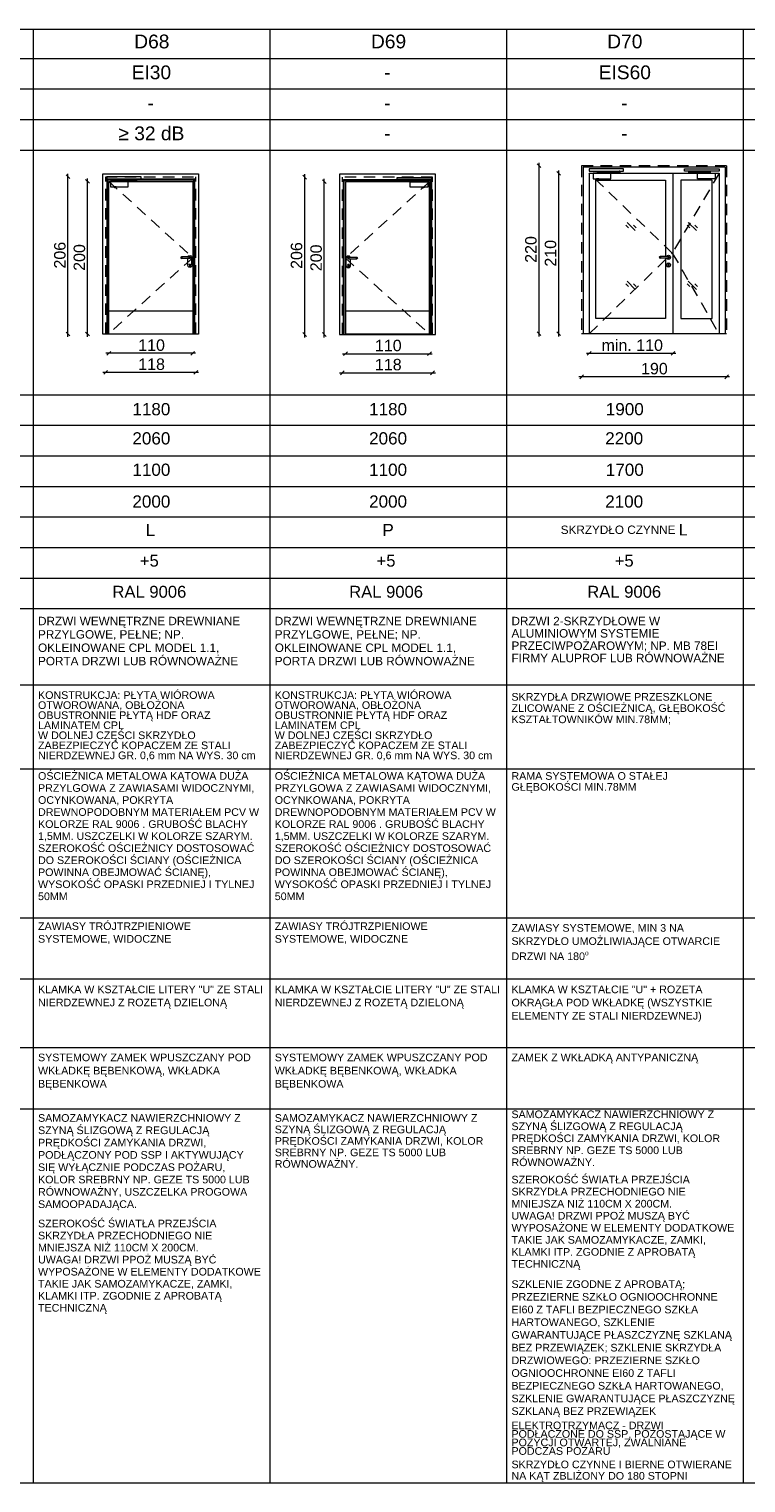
# Paper-space layout 'A-57 ZESTAWIENIE STOLARKI PROJEKTOWANEJ' of a CAD drawing. Header units: millimetres. Extents: x 0 to 900, y 0 to 1010.
# Tile 46 of 63: x 455 to 549, y 410 to 601. Entities that reach past the tile are written whole.
import ezdxf
from ezdxf.xclip import XClip

# ---------------------------------------------------------------- set-up
doc = ezdxf.new("R2010")
doc.units = ezdxf.units.MM
doc.header["$MEASUREMENT"] = 0
doc.header["$XCLIPFRAME"] = 0
doc.linetypes.add('LINIE_3', pattern=[25, 15, -10])
doc.linetypes.add('Przer. długie kreski', pattern=[2.5, 1.5, -1])
doc.layers.add('0_Nr_pióra__1', color=7, linetype='Continuous', lineweight=20)
for name, color, linetype, lineweight, true_color in [('0_Nr_pióra__30', 7, 'Continuous', 5, 0x878787), ('0_Nr_pióra__7', 7, 'Continuous', 18, 0x171717), ('0_Nr_pióra__8', 7, 'Continuous', 13, 0x4c4c4c), ('0_Nr_pióra__94', 7, 'Continuous', 5, 0x3b3b3b)]:
    doc.layers.add(name, color=color, linetype=linetype, lineweight=lineweight, true_color=true_color)
doc.layers.add('A_podrys', color=7, linetype='Continuous')
doc.styles.add('STYL_AUTOMATYCZNY_1', font='arial.ttf')

# ---------------------------------------------------------------- blocks, each defined once
blk = doc.blocks.new('Rysunek_1_1', base_point=(-2089.9, -1946.74))
at = {"layer": '0_Nr_pióra__1', "color": 7, "linetype": 'Continuous', "lineweight": 20}
for p, q in [((522.12, 582.72), (521.62, 583.22)), ((521.87, 582.97), (521.87, 583.34)), ((521.87, 560.97), (521.87, 582.97)), ((460.43, 581.27), (459.93, 581.77)), ((460.18, 581.52), (460.18, 581.89)), ((460.18, 560.92), (460.18, 581.52)), ((462.99, 580.67), (462.49, 581.17)), ((462.74, 580.92), (462.74, 581.29)), ((462.74, 560.92), (462.74, 580.92)), ((491.43, 581.22), (490.93, 581.72)), ((491.18, 581.47), (491.18, 581.84)), ((491.18, 560.87), (491.18, 581.47)), ((493.99, 580.62), (493.49, 581.12)), ((493.74, 580.87), (493.74, 581.24)), ((493.74, 560.87), (493.74, 580.87)), ((524.69, 581.72), (524.19, 582.22)), ((524.44, 581.97), (524.44, 582.34)), ((524.44, 560.97), (524.44, 581.97)), ((459.93, 561.17), (460.43, 560.67)), ((460.18, 560.54), (460.18, 560.92)), ((462.49, 561.17), (462.99, 560.67)), ((462.74, 560.54), (462.74, 560.92)), ((490.93, 561.12), (491.43, 560.62)), ((491.18, 560.49), (491.18, 560.87)), ((493.49, 561.12), (493.99, 560.62)), ((493.74, 560.49), (493.74, 560.87)), ((521.62, 561.22), (522.12, 560.72)), ((521.87, 560.59), (521.87, 560.97)), ((524.19, 561.22), (524.69, 560.72)), ((524.44, 560.59), (524.44, 560.97)), ((465.52, 558.4), (465.14, 558.4)), ((465.77, 558.65), (465.27, 558.15)), ((476.52, 558.4), (465.52, 558.4)), ((476.27, 558.15), (476.77, 558.65)), ((476.89, 558.4), (476.52, 558.4)), ((496.14, 558.35), (496.52, 558.35)), ((496.77, 558.6), (496.27, 558.1)), ((496.52, 558.35), (507.52, 558.35)), ((507.27, 558.1), (507.77, 558.6)), ((507.52, 558.35), (507.89, 558.35)), ((528.44, 558.39), (528.07, 558.39)), ((528.69, 558.64), (528.19, 558.14)), ((539.42, 558.39), (528.44, 558.39)), ((539.17, 558.14), (539.67, 558.64)), ((539.8, 558.39), (539.42, 558.39)), ((465.37, 556.15), (464.87, 555.65)), ((476.67, 555.65), (477.17, 556.15)), ((496.37, 556.1), (495.87, 555.6)), ((507.67, 555.6), (508.17, 556.1)), ((465.12, 555.9), (464.74, 555.9)), ((476.92, 555.9), (465.12, 555.9)), ((477.29, 555.9), (476.92, 555.9)), ((495.74, 555.85), (496.12, 555.85)), ((496.12, 555.85), (507.92, 555.85)), ((507.92, 555.85), (508.29, 555.85)), ((527.44, 555.32), (527.07, 555.32)), ((527.69, 555.57), (527.19, 555.07)), ((546.44, 555.32), (527.44, 555.32)), ((546.19, 555.07), (546.69, 555.57)), ((546.82, 555.32), (546.44, 555.32))]:
    blk.add_line(p, q, dxfattribs=at)
at = {"layer": '0_Nr_pióra__30', "color": 252, "linetype": 'Przer. długie kreski', "lineweight": 5, "true_color": 0x878787}
for p, q in [((546.44, 582.97), (527.44, 582.97)), ((527.44, 582.97), (527.44, 560.97)), ((546.44, 582.97), (546.44, 560.97)), ((465.12, 560.92), (465.12, 581.52)), ((465.12, 581.52), (476.92, 581.52)), ((465.52, 580.92), (476.52, 570.92)), ((476.92, 560.92), (476.92, 581.52)), ((496.12, 560.87), (496.12, 581.47)), ((507.92, 581.47), (496.12, 581.47)), ((507.52, 580.87), (496.52, 570.87)), ((507.92, 560.87), (507.92, 581.47)), ((539.32, 571.53), (528.44, 581.97)), ((545.44, 581.97), (539.32, 571.53)), ((528.44, 560.97), (539.32, 571.53)), ((539.32, 571.53), (545.44, 560.97)), ((476.52, 570.92), (465.52, 560.97)), ((496.52, 570.87), (507.52, 560.92))]:
    blk.add_line(p, q, dxfattribs=at)
at = {"layer": '0_Nr_pióra__30', "color": 252, "linetype": 'Continuous', "lineweight": 5, "true_color": 0x878787}
for p, q in [((546.24, 582.77), (527.64, 582.77)), ((527.64, 582.77), (527.64, 560.97)), ((546.24, 582.77), (546.24, 560.97)), ((464.75, 560.92), (464.75, 581.89)), ((464.75, 581.89), (477.29, 581.89)), ((465.25, 581.19), (465.25, 560.92)), ((476.79, 581.19), (465.25, 581.19)), ((465.37, 581.07), (465.37, 560.92)), ((476.67, 581.07), (465.37, 581.07)), ((465.52, 560.92), (465.52, 580.92)), ((465.52, 580.92), (476.52, 580.92)), ((476.52, 580.92), (476.52, 560.92)), ((476.67, 560.92), (476.67, 581.07)), ((476.79, 560.92), (476.79, 581.19)), ((477.29, 581.89), (477.29, 560.92)), ((495.75, 581.84), (495.75, 560.87)), ((508.29, 581.84), (495.75, 581.84)), ((496.25, 560.87), (496.25, 581.14)), ((496.25, 581.14), (507.79, 581.14)), ((496.37, 560.87), (496.37, 581.02)), ((496.37, 581.02), (507.67, 581.02)), ((496.52, 580.87), (496.52, 560.87)), ((507.52, 580.87), (496.52, 580.87)), ((507.52, 560.87), (507.52, 580.87)), ((507.67, 581.02), (507.67, 560.87)), ((507.79, 581.14), (507.79, 560.87)), ((508.29, 560.87), (508.29, 581.84)), ((528.44, 581.97), (545.44, 581.97)), ((528.44, 581.97), (528.44, 560.97)), ((529.32, 562.97), (529.32, 581.09)), ((529.32, 581.09), (538.42, 581.09)), ((538.42, 581.09), (538.42, 571.07)), ((539.42, 560.97), (539.42, 581.97)), ((540.42, 581.09), (540.42, 562.97)), ((544.56, 581.09), (540.42, 581.09)), ((544.56, 562.97), (544.56, 581.09)), ((545.44, 581.97), (545.44, 560.97)), ((533.6, 574.83), (533.24, 575.18)), ((534.45, 574.47), (533.39, 575.53)), ((534.6, 574.83), (534.24, 575.18)), ((541.63, 574.83), (541.27, 575.18)), ((542.48, 574.47), (541.42, 575.53)), ((542.63, 574.83), (542.27, 575.18)), ((476, 571.15), (476.14, 571.19)), ((476.14, 571.19), (476.27, 571.15)), ((538.59, 571.1), (538.69, 571.2)), ((538.69, 571.2), (538.82, 571.24)), ((538.82, 571.24), (538.96, 571.2)), ((538.96, 571.2), (539.06, 571.1)), ((474.96, 570.99), (474.94, 570.92)), ((474.94, 570.92), (474.96, 570.85)), ((474.98, 570.99), (474.95, 570.92)), ((474.95, 570.92), (474.98, 570.85)), ((475.04, 571.02), (474.96, 570.99)), ((474.96, 570.85), (475.04, 570.82)), ((475.03, 570.99), (475.01, 570.92)), ((475.01, 570.92), (475.03, 570.85)), ((476.14, 571.02), (475.04, 571.02)), ((476.14, 570.82), (475.04, 570.82)), ((475.1, 570.99), (475.09, 570.92)), ((475.09, 570.92), (475.1, 570.85)), ((475.87, 569.92), (475.87, 570.82)), ((475.9, 569.78), (475.87, 569.92)), ((475.89, 571.02), (475.9, 571.05)), ((475.9, 571.05), (476, 571.15)), ((476, 569.68), (475.9, 569.78)), ((476.14, 569.65), (476, 569.68)), ((476.08, 570.07), (476.06, 570.01)), ((476.09, 569.96), (476.06, 570.01)), ((476.07, 570.99), (476.08, 570.92)), ((476.08, 570.92), (476.07, 570.85)), ((476.08, 570.07), (476.14, 570.09)), ((476.09, 569.96), (476.09, 569.79)), ((476.09, 569.79), (476.1, 569.76)), ((476.1, 569.76), (476.14, 569.74)), ((476.14, 571.02), (476.21, 570.99)), ((476.14, 570.99), (476.16, 570.92)), ((476.16, 570.92), (476.14, 570.85)), ((476.21, 570.85), (476.14, 570.82)), ((476.14, 570.09), (476.19, 570.07)), ((476.14, 569.74), (476.17, 569.76)), ((476.27, 569.68), (476.14, 569.65)), ((476.17, 569.76), (476.19, 569.79)), ((476.19, 570.99), (476.22, 570.92)), ((476.22, 570.92), (476.19, 570.85)), ((476.21, 570.01), (476.19, 570.07)), ((476.21, 570.01), (476.19, 569.96)), ((476.19, 569.96), (476.19, 569.79)), ((476.21, 570.99), (476.24, 570.92)), ((476.24, 570.92), (476.21, 570.85)), ((476.27, 571.15), (476.37, 571.05)), ((476.37, 569.78), (476.27, 569.68)), ((476.37, 571.05), (476.41, 570.92)), ((476.41, 569.92), (476.37, 569.78)), ((476.41, 569.92), (476.41, 570.92)), ((496.66, 571), (496.63, 570.87)), ((496.63, 569.87), (496.63, 570.87)), ((496.63, 569.87), (496.66, 569.73)), ((496.76, 571.1), (496.66, 571)), ((496.66, 569.73), (496.76, 569.63)), ((496.9, 571.14), (496.76, 571.1)), ((496.76, 569.63), (496.9, 569.6)), ((496.82, 570.94), (496.8, 570.87)), ((496.8, 570.87), (496.82, 570.8)), ((496.84, 570.94), (496.81, 570.87)), ((496.81, 570.87), (496.84, 570.8)), ((496.9, 570.97), (496.82, 570.94)), ((496.82, 570.8), (496.9, 570.77)), ((496.82, 569.96), (496.84, 570.02)), ((496.82, 569.96), (496.85, 569.91)), ((496.9, 570.04), (496.84, 570.02)), ((496.85, 569.91), (496.85, 569.74)), ((496.86, 569.71), (496.85, 569.74)), ((496.9, 569.69), (496.86, 569.71)), ((496.89, 570.94), (496.87, 570.87)), ((496.87, 570.87), (496.89, 570.8)), ((497.03, 571.1), (496.9, 571.14)), ((496.9, 570.97), (498, 570.97)), ((496.9, 570.77), (498, 570.77)), ((496.95, 570.02), (496.9, 570.04)), ((496.93, 569.71), (496.9, 569.69)), ((496.9, 569.6), (497.03, 569.63)), ((496.95, 569.74), (496.93, 569.71)), ((496.96, 570.94), (496.95, 570.87)), ((496.95, 570.87), (496.96, 570.8)), ((496.95, 570.02), (496.97, 569.96)), ((496.95, 569.91), (496.97, 569.96)), ((496.95, 569.91), (496.95, 569.74)), ((497.13, 571), (497.03, 571.1)), ((497.03, 569.63), (497.13, 569.73)), ((497.14, 570.97), (497.13, 571)), ((497.13, 569.73), (497.17, 569.87)), ((497.17, 569.87), (497.17, 570.77)), ((497.93, 570.94), (497.94, 570.87)), ((497.94, 570.87), (497.93, 570.8)), ((498, 570.97), (498.07, 570.94)), ((498, 570.94), (498.02, 570.87)), ((498.02, 570.87), (498, 570.8)), ((498.07, 570.8), (498, 570.77)), ((498.05, 570.94), (498.08, 570.87)), ((498.08, 570.87), (498.05, 570.8)), ((498.07, 570.94), (498.1, 570.87)), ((498.1, 570.87), (498.07, 570.8)), ((537.65, 571.04), (537.62, 570.97)), ((537.62, 570.97), (537.65, 570.9)), ((537.67, 571.04), (537.64, 570.97)), ((537.64, 570.97), (537.67, 570.9)), ((537.72, 571.07), (537.65, 571.04)), ((537.65, 570.9), (537.72, 570.87)), ((537.72, 571.04), (537.69, 570.97)), ((537.69, 570.97), (537.72, 570.9)), ((538.82, 571.07), (537.72, 571.07)), ((538.82, 570.87), (537.72, 570.87)), ((537.79, 571.04), (537.78, 570.97)), ((537.78, 570.97), (537.79, 570.9)), ((538.42, 570.87), (538.42, 562.97)), ((538.55, 569.97), (538.59, 570.1)), ((538.59, 569.83), (538.55, 569.97)), ((538.58, 571.07), (538.59, 571.1)), ((538.59, 570.83), (538.58, 570.87)), ((538.69, 570.73), (538.59, 570.83)), ((538.59, 570.1), (538.69, 570.2)), ((538.69, 569.73), (538.59, 569.83)), ((538.82, 570.7), (538.69, 570.73)), ((538.69, 570.2), (538.82, 570.24)), ((538.82, 569.7), (538.69, 569.73)), ((538.77, 570.12), (538.75, 570.06)), ((538.76, 571.04), (538.77, 570.97)), ((538.77, 570.97), (538.76, 570.9)), ((538.82, 570.14), (538.77, 570.12)), ((538.77, 569.84), (538.77, 570.01)), ((538.79, 569.81), (538.77, 569.84)), ((538.82, 569.79), (538.79, 569.81)), ((538.82, 571.07), (538.89, 571.04)), ((538.89, 570.9), (538.82, 570.87)), ((538.96, 570.73), (538.82, 570.7)), ((538.82, 570.24), (538.96, 570.2)), ((538.88, 570.12), (538.82, 570.14)), ((538.86, 569.81), (538.82, 569.79)), ((538.96, 569.73), (538.82, 569.7)), ((538.83, 571.04), (538.85, 570.97)), ((538.85, 570.97), (538.83, 570.9)), ((538.87, 569.84), (538.86, 569.81)), ((538.87, 570.01), (538.9, 570.06)), ((538.87, 570.01), (538.87, 569.84)), ((538.88, 571.04), (538.91, 570.97)), ((538.91, 570.97), (538.88, 570.9)), ((538.9, 570.06), (538.88, 570.12)), ((538.89, 571.04), (538.92, 570.97)), ((538.92, 570.97), (538.89, 570.9)), ((539.06, 570.83), (538.96, 570.73)), ((538.96, 570.2), (539.06, 570.1)), ((539.06, 569.83), (538.96, 569.73)), ((539.06, 571.1), (539.09, 570.97)), ((539.09, 570.97), (539.06, 570.83)), ((539.06, 570.1), (539.09, 569.97)), ((539.09, 569.97), (539.06, 569.83)), ((533.6, 567.13), (533.24, 567.48)), ((534.45, 566.77), (533.39, 567.84)), ((534.6, 567.13), (534.24, 567.48)), ((541.63, 567.13), (541.27, 567.48)), ((542.48, 566.77), (541.42, 567.84)), ((542.63, 567.13), (542.27, 567.48)), ((465.52, 563.97), (476.52, 563.97)), ((507.52, 563.92), (496.52, 563.92)), ((538.42, 562.97), (529.32, 562.97)), ((540.42, 562.97), (544.56, 562.97)), ((477.29, 560.92), (464.75, 560.92)), ((465.52, 560.97), (476.52, 560.97)), ((495.75, 560.87), (508.29, 560.87)), ((507.52, 560.92), (496.52, 560.92)), ((546.44, 560.97), (527.44, 560.97))]:
    blk.add_line(p, q, dxfattribs=at)
at = {"layer": '0_Nr_pióra__8', "color": 251, "linetype": 'LINIE_3', "lineweight": 13, "true_color": 0x4c4c4c, "flags": 128}
for points in [[(469.75, 581.19), (469.75, 581.49), (465.25, 581.49), (465.25, 581.19)], [(468.05, 580.92), (465.74, 580.92), (465.74, 580.19), (468.05, 580.19)], [(466.34, 580.94), (466.34, 581.12), (469.15, 581.12), (469.15, 581.17), (469.26, 581.17), (469.26, 581.03), (466.43, 581.03), (466.43, 580.94)], [(466.43, 580.94), (466.35, 580.94), (466.35, 580.92), (466.43, 580.92)], [(469.16, 581.17), (469.25, 581.17), (469.25, 581.19), (469.16, 581.19)], [(503.29, 581.14), (503.29, 581.44), (507.79, 581.44), (507.79, 581.14)], [(506.69, 580.89), (506.69, 581.07), (503.88, 581.07), (503.88, 581.12), (503.77, 581.12), (503.77, 580.98), (506.6, 580.98), (506.6, 580.89)], [(503.87, 581.12), (503.78, 581.12), (503.78, 581.14), (503.87, 581.14)], [(504.98, 580.87), (507.29, 580.87), (507.29, 580.14), (504.98, 580.14)], [(506.6, 580.89), (506.68, 580.89), (506.68, 580.87), (506.6, 580.87)], [(532.94, 582.24), (532.94, 582.54), (528.44, 582.54), (528.44, 582.24)], [(531.25, 581.97), (528.94, 581.97), (528.94, 581.24), (531.25, 581.24)], [(529.54, 581.99), (529.54, 582.17), (532.35, 582.17), (532.35, 582.22), (532.45, 582.22), (532.45, 582.08), (529.63, 582.08), (529.63, 581.99)], [(529.62, 581.99), (529.55, 581.99), (529.55, 581.97), (529.62, 581.97)], [(532.36, 582.22), (532.45, 582.22), (532.45, 582.24), (532.36, 582.24)], [(540.94, 582.24), (540.94, 582.54), (545.44, 582.54), (545.44, 582.24)], [(544.34, 581.99), (544.34, 582.17), (541.54, 582.17), (541.54, 582.22), (541.43, 582.22), (541.43, 582.08), (544.25, 582.08), (544.25, 581.99)], [(541.52, 582.22), (541.44, 582.22), (541.44, 582.24), (541.52, 582.24)], [(542.64, 581.97), (544.94, 581.97), (544.94, 581.24), (542.64, 581.24)], [(544.26, 581.99), (544.34, 581.99), (544.34, 581.97), (544.26, 581.97)]]:
    blk.add_lwpolyline(points, close=True, dxfattribs=at)
for points in [[(529.69, 581.24), (529.41, 581.24), (529.41, 581.22, 0.458316), (529.69, 581.22)], [(544.19, 581.24), (544.47, 581.24), (544.47, 581.22, -0.458316), (544.19, 581.22)], [(466.49, 580.19), (466.22, 580.19), (466.22, 580.17, 0.458316), (466.49, 580.17)], [(506.54, 580.14), (506.81, 580.14), (506.81, 580.12, -0.458316), (506.54, 580.12)]]:
    blk.add_lwpolyline(points, format="xyb", close=True, dxfattribs=at)
at = {"layer": '0_Nr_pióra__94', "color": 250, "linetype": 'Continuous', "lineweight": 5, "true_color": 0x3b3b3b}
for p, q in [((50.6, 600.86), (887.6, 600.86)), ((455.6, 600.86), (455.6, 410.47)), ((486.6, 600.86), (486.6, 410.47)), ((517.6, 600.86), (517.6, 410.47)), ((548.6, 600.86), (548.6, 410.47)), ((887.6, 596.97), (50.6, 596.97)), ((887.6, 592.97), (50.6, 592.97)), ((887.6, 588.97), (50.6, 588.97)), ((887.6, 584.97), (50.6, 584.97)), ((50.6, 552.97), (887.6, 552.97)), ((49.45, 548.97), (887.6, 548.97)), ((50.6, 544.97), (887.6, 544.97)), ((49.45, 540.97), (887.6, 540.97)), ((50.6, 536.97), (887.6, 536.97)), ((35.27, 532.97), (889.6, 532.97)), ((50.6, 528.97), (887.6, 528.97)), ((50.6, 524.97), (887.6, 524.97)), ((50.6, 514.97), (887.6, 514.97)), ((50.6, 503.97), (856.6, 503.97)), ((50.6, 484.47), (856.6, 484.47)), ((50.6, 476.47), (887.6, 476.47)), ((50.6, 467.47), (887.6, 467.47)), ((50.6, 459.47), (887.6, 459.47)), ((31.27, 410.47), (889.6, 410.47))]:
    blk.add_line(p, q, dxfattribs=at)
at = {"layer": '0_Nr_pióra__1', "color": 7, "linetype": 'Continuous', "lineweight": 20, "char_height": 1.5, "width": 3.4323, "attachment_point": 7, "rotation": 90, "style": 'STYL_AUTOMATYCZNY_1'}
for s, insert in [('\\A1;{\\pql;\\fArial|b0|i0|c238|p0;\\W1.000000;220}', (521.57, 570.25)), ('\\A1;{\\pql;\\fArial|b0|i0|c238|p0;\\W1.000000;206}', (459.88, 569.5)), ('\\A1;{\\pql;\\fArial|b0|i0|c238|p0;\\W1.000000;200}', (462.44, 569.2)), ('\\A1;{\\pql;\\fArial|b0|i0|c238|p0;\\W1.000000;206}', (490.88, 569.45)), ('\\A1;{\\pql;\\fArial|b0|i0|c238|p0;\\W1.000000;200}', (493.44, 569.15)), ('\\A1;{\\pql;\\fArial|b0|i0|c238|p0;\\W1.000000;210}', (524.14, 569.75))]:
    blk.add_mtext(s, dxfattribs=dict(at, insert=insert))
at = {"layer": '0_Nr_pióra__1', "color": 7, "linetype": 'Continuous', "lineweight": 20, "char_height": 1.5, "attachment_point": 7, "style": 'STYL_AUTOMATYCZNY_1'}
for s, insert, width in [('\\A1;{\\pql;\\fArial|b0|i0|c238|p0;\\W1.000000;min. 110}', (530.06, 558.69), 7.7374), ('\\A1;{\\pql;\\fArial|b0|i0|c238|p0;\\W1.000000;110}', (469.38, 558.7), 3.2796), ('\\A1;{\\pql;\\fArial|b0|i0|c238|p0;\\W1.000000;110}', (500.38, 558.65), 3.2796), ('\\A1;{\\pql;\\fArial|b0|i0|c238|p0;\\W1.000000;118}', (469.38, 556.2), 3.2796), ('\\A1;{\\pql;\\fArial|b0|i0|c238|p0;\\W1.000000;118}', (500.38, 556.15), 3.2796), ('\\A1;{\\pql;\\fArial|b0|i0|c238|p0;\\W1.000000;190}', (535.23, 555.62), 3.4323)]:
    blk.add_mtext(s, dxfattribs=dict(at, insert=insert, width=width))
at = {"layer": '0_Nr_pióra__7', "color": 250, "linetype": 'Continuous', "lineweight": 18, "true_color": 0x171717, "style": 'STYL_AUTOMATYCZNY_1'}
for s, insert, char_height, attachment_point in [('\\A1;{\\pqc;\\fArial|b0|i0|c238|p0;\\W1.000000;D68}', (471.16, 598.31), 1.8, 8), ('\\A1;{\\pqc;\\fArial|b0|i0|c238|p0;\\W1.000000;D69}', (502.16, 598.31), 1.8, 8), ('\\A1;{\\pqc;\\fArial|b0|i0|c238|p0;\\W1.000000;D70}', (533.1, 598.31), 1.8, 8), ('\\A1;{\\pqc;\\fArial|b0|i0|c238|p0;\\W1.000000;EI30}', (471.1, 594.27), 1.8, 8), ('\\A1;{\\pqc;\\fArial|b0|i0|c238|p0;\\W1.000000;EIS60}', (533.1, 594.27), 1.8, 8), ('\\A1;{\\pqc;\\fArial|b0|i0|c238|p0;\\W1.000000;-}', (502.02, 594.3), 1.8, 8), ('\\A1;{\\pqc;\\fArial|b0|i0|c238|p0;\\W1.000000;-}', (471.02, 590.3), 1.8, 8), ('\\A1;{\\pqc;\\fArial|b0|i0|c238|p0;\\W1.000000;-}', (502.02, 590.3), 1.8, 8), ('\\A1;{\\pqc;\\fArial|b0|i0|c238|p0;\\W1.000000;-}', (533.02, 590.3), 1.8, 8), ('\\A1;{\\pqc;\\fArial|b0|i0|c238|p0;\\W1.000000;≥ 32 dB}', (471.1, 586.28), 1.8, 8), ('\\A1;{\\pqc;\\fArial|b0|i0|c238|p0;\\W1.000000;-}', (502.02, 586.31), 1.8, 8), ('\\A1;{\\pqc;\\fArial|b0|i0|c238|p0;\\W1.000000;-}', (533.02, 586.3), 1.8, 8), ('\\A1;{\\pqc;\\fArial|b0|i0|c238|p0;\\W1.000000;1180}', (471.1, 550.26), 1.6, 8), ('\\A1;{\\pqc;\\fArial|b0|i0|c238|p0;\\W1.000000;1180}', (502.1, 550.26), 1.6, 8), ('\\A1;{\\pqc;\\fArial|b0|i0|c238|p0;\\W1.000000;1900}', (533.1, 550.26), 1.6, 8), ('\\A1;{\\pqc;\\fArial|b0|i0|c238|p0;\\W1.000000;2060}', (471.1, 546.44), 1.6, 8), ('\\A1;{\\pqc;\\fArial|b0|i0|c238|p0;\\W1.000000;2060}', (502.1, 546.44), 1.6, 8), ('\\A1;{\\pqc;\\fArial|b0|i0|c238|p0;\\W1.000000;2200}', (533.02, 546.44), 1.6, 8), ('\\A1;{\\pqc;\\fArial|b0|i0|c238|p0;\\W1.000000;1100}', (471.1, 542.33), 1.6, 8), ('\\A1;{\\pqc;\\fArial|b0|i0|c238|p0;\\W1.000000;1100}', (502.1, 542.33), 1.6, 8), ('\\A1;{\\pqc;\\fArial|b0|i0|c238|p0;\\W1.000000;1700}', (533.1, 542.33), 1.6, 8), ('\\A1;{\\pqc;\\fArial|b0|i0|c238|p0;\\W1.000000;2000}', (471.1, 538.17), 1.6, 8), ('\\A1;{\\pqc;\\fArial|b0|i0|c238|p0;\\W1.000000;2000}', (502.1, 538.17), 1.6, 8), ('\\A1;{\\pqc;\\fArial|b0|i0|c238|p0;\\W1.000000;2100}', (533.02, 538.17), 1.6, 8), ('\\A1;{\\pqc;\\fArial|b0|i0|c238|p0;\\W1.000000;L}', (470.97, 534.46), 1.6, 8), ('\\A1;{\\pqc;\\fArial|b0|i0|c238|p0;\\W1.000000;P}', (502.1, 534.46), 1.6, 8), ('\\A1;{\\pqc;\\fArial|b0|i0|c238|p0;\\W1.000000;SKRZYDŁO CZYNNE \\fArial|b0|i0|c238|p0;\\H1.363636x;\\W1.000000;L}', (533.02, 536.04), 1.1, 2), ('\\A1;{\\pqc;\\fArial|b0|i0|c238|p0;\\W1.000000;+5}', (470.83, 530.44), 1.5567, 8), ('\\A1;{\\pqc;\\fArial|b0|i0|c238|p0;\\W1.000000;+5}', (501.83, 530.44), 1.5567, 8), ('\\A1;{\\pqc;\\fArial|b0|i0|c238|p0;\\W1.000000;+5}', (533.02, 530.44), 1.5567, 8), ('\\A1;{\\pqc;\\fArial|b0|i0|c238|p0;\\W1.000000;RAL 9006}', (470.84, 526.37), 1.5567, 8), ('\\A1;{\\pqc;\\fArial|b0|i0|c238|p0;\\W1.000000;RAL 9006}', (501.84, 526.37), 1.5567, 8), ('\\A1;{\\pqc;\\fArial|b0|i0|c238|p0;\\W1.000000;RAL 9006}', (533.02, 526.37), 1.5567, 8), ('\\A1;{\\pql;\\fArial|b0|i0|c238|p0;\\W1.000000;ZAMEK \\fArial|b0|i0|c238|p0;\\W1.000000;Z\\fArial|b0|i0|c238|p0;\\W1.000000; WKŁADKĄ\\fArial|b0|i0|c238|p0;\\W1.000000; ANTYPANICZNĄ}', (518.26, 466.69), 1, 1)]:
    blk.add_mtext(s, dxfattribs=dict(at, insert=insert, char_height=char_height, attachment_point=attachment_point))
at = {"layer": '0_Nr_pióra__7', "color": 250, "linetype": 'Continuous', "lineweight": 18, "true_color": 0x171717, "width": 29.4591, "attachment_point": 1, "style": 'STYL_AUTOMATYCZNY_1'}
for s, insert, char_height, line_spacing_factor in [('\\A1;{\\pql;\\fArial|b0|i0|c238|p0;\\W1.000000;DRZWI WEWNĘTRZNE DREWNIANE \\fArial|b0|i0|c238|p0;\\W1.000000;PRZYLGOWE, PEŁNE; NP. OKLEINOWANE \\fArial|b0|i0|c238|p0;\\W1.000000;CPL MODEL 1.1,  PORTA DRZWI LUB \\fArial|b0|i0|c238|p0;\\W1.000000;RÓWNOWAŻNE}', (456.26, 523.89), 1.1, 0.953531), ('\\A1;{\\pql;\\fArial|b0|i0|c238|p0;\\W1.000000;DRZWI WEWNĘTRZNE DREWNIANE \\fArial|b0|i0|c238|p0;\\W1.000000;PRZYLGOWE, PEŁNE; NP. OKLEINOWANE \\fArial|b0|i0|c238|p0;\\W1.000000;CPL MODEL 1.1,  PORTA DRZWI LUB \\fArial|b0|i0|c238|p0;\\W1.000000;RÓWNOWAŻNE}', (487.26, 523.89), 1.1, 0.953531), ('\\A1;{\\pql;\\fArial|b0|i0|c238|p0;\\W1.000000;DRZWI 2-SKRZYDŁOWE W ALUMINIOWYM SYSTEMIE PRZECIWPOŻAROWYM; NP. MB 78EI FIRMY ALUPROF LUB RÓWNOWAŻNE}', (518.26, 523.89), 1.1, 0.880475), ('\\A1;{\\pql;\\fArial|b0|i0|c238|p0;\\W1.000000;KONSTRUKCJA: PŁYTA WIÓROWA OTWOROWANA, OBŁOŻONA OBUSTRONNIE PŁYTĄ HDF ORAZ LAMINATEM CPL\\P\\pql;\\fArial|b0|i0|c238|p0;\\W1.000000;W DOLNEJ CZĘŚCI SKRZYDŁO ZABEZPIECZYĆ KOPACZEM ZE STALI NIERDZEWNEJ GR. 0,6 mm NA WYS. 30 cm}', (456.26, 514.14), 1, 0.789177), ('\\A1;{\\pql;\\fArial|b0|i0|c238|p0;\\W1.000000;KONSTRUKCJA: PŁYTA WIÓROWA OTWOROWANA, OBŁOŻONA OBUSTRONNIE PŁYTĄ HDF ORAZ LAMINATEM CPL\\P\\pql;\\fArial|b0|i0|c238|p0;\\W1.000000;W DOLNEJ CZĘŚCI SKRZYDŁO ZABEZPIECZYĆ KOPACZEM ZE STALI NIERDZEWNEJ GR. 0,6 mm NA WYS. 30 cm}', (487.26, 514.14), 1, 0.789177), ('\\A1;{\\pql;\\fArial|b0|i0|c238|p0;\\W1.000000;SKRZYDŁA DRZWIOWE PRZESZKLONE \\fArial|b0|i0|c238|p0;\\W1.000000;ZLICOWANE Z OŚCIEŻNICĄ, \\fArial|b0|i0|c238|p0;\\W1.000000;GŁĘBOKOŚĆ KSZTAŁTOWNIKÓW \\fArial|b0|i0|c238|p0;\\W1.000000;MIN.78MM;}', (518.26, 513.91), 1, 0.883417), ('\\A1;{\\pql;\\fArial|b0|i0|c238|p0;\\W1.000000;OŚCIEŻNICA METALOWA KĄTOWA DUŻA PRZYLGOWA Z ZAWIASAMI WIDOCZNYMI, OCYNKOWANA, POKRYTA DREWNOPODOBNYM MATERIAŁEM PCV W KOLORZE RAL 9006 . GRUBOŚĆ BLACHY 1,5MM. USZCZELKI W KOLORZE SZARYM. SZEROKOŚĆ OŚCIEŻNICY DOSTOSOWAĆ DO SZEROKOŚCI ŚCIANY (OŚCIEŻNICA POWINNA OBEJMOWAĆ ŚCIANĘ), WYSOKOŚĆ OPASKI PRZEDNIEJ I TYLNEJ 50MM}', (456.26, 503.55), 1, 0.945389), ('\\A1;{\\pql;\\fArial|b0|i0|c238|p0;\\W1.000000;OŚCIEŻNICA METALOWA KĄTOWA DUŻA PRZYLGOWA Z ZAWIASAMI WIDOCZNYMI, OCYNKOWANA, POKRYTA DREWNOPODOBNYM MATERIAŁEM PCV W KOLORZE RAL 9006 . GRUBOŚĆ BLACHY 1,5MM. USZCZELKI W KOLORZE SZARYM. SZEROKOŚĆ OŚCIEŻNICY DOSTOSOWAĆ DO SZEROKOŚCI ŚCIANY (OŚCIEŻNICA POWINNA OBEJMOWAĆ ŚCIANĘ), WYSOKOŚĆ OPASKI PRZEDNIEJ I TYLNEJ 50MM}', (487.26, 503.55), 1, 0.945389), ('\\A1;{\\pql;\\fArial|b0|i0|c238|p0;\\W1.000000;RAMA SYSTEMOWA O STAŁEJ GŁĘBOKOŚCI MIN.78MM}', (518.26, 503.55), 1, 0.859401), ('\\A1;{\\pql;\\fArial|b0|i0|c238|p0;\\W1.000000;ZAWIASY TRÓJTRZPIENIOWE \\fArial|b0|i0|c238|p0;\\W1.000000;SYSTEMOWE, WIDOCZNE}', (456.26, 483.88), 1, 0.996913), ('\\A1;{\\pql;\\fArial|b0|i0|c238|p0;\\W1.000000;ZAWIASY TRÓJTRZPIENIOWE \\fArial|b0|i0|c238|p0;\\W1.000000;SYSTEMOWE, WIDOCZNE}', (487.26, 483.88), 1, 0.996913), ('\\A1;{\\pql;\\fArial|b0|i0|c238|p0;\\W1.000000;ZAWIASY SYSTEMOWE, MIN 3 NA SKRZYDŁO UMOŻLIWIAJĄCE OTWARCIE DRZWI NA 180\\fArial|b0|i0|c238|p0;\\H0.942857x;\\W1.000000;\\A1{\\H.66x;\\So^  ;}\\fArial|b0|i0|c238|p0;\\H1.060606x;\\W1.000000; }', (518.26, 483.65), 1, 1.039307), ('\\A1;{\\pql;\\fArial|b0|i0|c238|p0;\\W1.000000;KLAMKA W KSZTAŁCIE LITERY "U" ZE STALI NIERDZEWNEJ Z ROZETĄ DZIELONĄ}', (456.26, 475.6), 1, 1.029431), ('\\A1;{\\pql;\\fArial|b0|i0|c238|p0;\\W1.000000;KLAMKA W KSZTAŁCIE LITERY "U" ZE STALI NIERDZEWNEJ Z ROZETĄ DZIELONĄ}', (487.26, 475.6), 1, 1.029431), ('\\A1;{\\pql;\\fArial|b0|i0|c238|p0;\\W1.000000;KLAMKA W KSZTAŁCIE "U" + ROZETA OKRĄGŁA POD WKŁADKĘ (WSZYSTKIE ELEMENTY ZE STALI NIERDZEWNEJ)}', (518.26, 475.6), 1, 1.036028), ('\\A1;{\\pql;\\fArial|b0|i0|c238|p0;\\W1.000000;SYSTEMOWY ZAMEK WPUSZCZANY POD \\fArial|b0|i0|c238|p0;\\W1.000000;WKŁADKĘ BĘBENKOWĄ, WKŁADKA \\fArial|b0|i0|c238|p0;\\W1.000000;BĘBENKOWA}', (456.26, 466.69), 1, 1.036129), ('\\A1;{\\pql;\\fArial|b0|i0|c238|p0;\\W1.000000;SYSTEMOWY ZAMEK WPUSZCZANY POD \\fArial|b0|i0|c238|p0;\\W1.000000;WKŁADKĘ BĘBENKOWĄ, WKŁADKA \\fArial|b0|i0|c238|p0;\\W1.000000;BĘBENKOWA}', (487.26, 466.69), 1, 1.036129), ('\\A1;{\\pql;\\fArial|b0|i0|c238|p0;\\W1.000000;SAMOZAMYKACZ NAWIERZCHNIOWY Z SZYNĄ ŚLIZGOWĄ Z REGULACJĄ PRĘDKOŚCI ZAMYKANIA DRZWI, PODŁĄCZONY POD SSP I AKTYWUJĄCY SIĘ WYŁĄCZNIE PODCZAS POŻARU, KOLOR SREBRNY NP. GEZE TS 5000 LUB RÓWNOWAŻNY, USZCZELKA PROGOWA SAMOOPADAJĄCA.}', (456.26, 458.76), 1, 0.96709), ('\\A1;{\\pql;\\fArial|b0|i0|c238|p0;\\W1.000000;SAMOZAMYKACZ NAWIERZCHNIOWY Z SZYNĄ ŚLIZGOWĄ Z REGULACJĄ PRĘDKOŚCI ZAMYKANIA DRZWI, KOLOR SREBRNY NP. GEZE TS 5000 LUB RÓWNOWAŻNY.}', (487.26, 458.76), 1, 0.902216), ('\\A1;{\\pql;\\fArial|b0|i0|c238|p0;\\W1.000000;SAMOZAMYKACZ NAWIERZCHNIOWY Z SZYNĄ ŚLIZGOWĄ Z REGULACJĄ PRĘDKOŚCI ZAMYKANIA DRZWI, KOLOR SREBRNY NP. GEZE TS 5000 LUB RÓWNOWAŻNY.}', (518.26, 459.24), 1, 0.941901), ('\\A1;{\\pql;\\fArial|b0|i0|c238|p0;\\W1.000000;SZEROKOŚĆ ŚWIATŁA PRZEJŚCIA SKRZYDŁA PRZECHODNIEGO NIE MNIEJSZA NIŻ 110CM X 200CM.\\P\\pql;\\fArial|b0|i0|c238|p0;\\W1.000000;UWAGA! DRZWI PPOŻ MUSZĄ BYĆ WYPOSAŻONE W ELEMENTY DODATKOWE TAKIE JAK SAMOZAMYKACZE, ZAMKI, KLAMKI ITP. ZGODNIE Z APROBATĄ TECHNICZNĄ}', (518.26, 450.69), 1, 0.946258), ('\\A1;{\\pql;\\fArial|b0|i0|c238|p0;\\W1.000000;SZEROKOŚĆ ŚWIATŁA PRZEJŚCIA SKRZYDŁA PRZECHODNIEGO NIE MNIEJSZA NIŻ 110CM X 200CM.\\P\\pql;\\fArial|b0|i0|c238|p0;\\W1.000000;UWAGA! DRZWI PPOŻ MUSZĄ BYĆ WYPOSAŻONE W ELEMENTY DODATKOWE TAKIE JAK SAMOZAMYKACZE, ZAMKI, KLAMKI ITP. ZGODNIE Z APROBATĄ TECHNICZNĄ}', (456.26, 444.94), 1, 0.946258), ('\\A1;{\\pql;\\fArial|b0|i0|c238|p0;\\W1.000000;SZKLENIE ZGODNE Z APROBATĄ; PRZEZIERNE SZKŁO OGNIOOCHRONNE EI60 Z TAFLI BEZPIECZNEGO SZKŁA HARTOWANEGO, SZKLENIE GWARANTUJĄCE PŁASZCZYZNĘ SZKLANĄ BEZ PRZEWIĄZEK; SZKLENIE SKRZYDŁA DRZWIOWEGO: PRZEZIERNE SZKŁO OGNIOOCHRONNE EI60 Z TAFLI BEZPIECZNEGO SZKŁA HARTOWANEGO, SZKLENIE GWARANTUJĄCE PŁASZCZYZNĘ SZKLANĄ BEZ PRZEWIĄZEK}', (518.26, 437), 1, 0.997668), ('\\A1;{\\pql;\\fArial|b0|i0|c238|p0;\\W1.000000;ELEKTROTRZYMACZ - DRZWI PODŁĄCZONE DO SSP, POZOSTAJĄCE W POZYCJI OTWARTEJ, ZWALNIANE PODCZAS POŻARU}', (518.26, 418.5), 1, 0.669731), ('\\A1;{\\pql;\\fArial|b0|i0|c238|p0;\\W1.000000;SKRZYDŁO CZYNNE I BIERNE OTWIERANE NA KĄT ZBLIŻONY DO 180 STOPNI}', (518.26, 413.39), 1, 0.895418)]:
    blk.add_mtext(s, dxfattribs=dict(at, insert=insert, char_height=char_height, line_spacing_factor=line_spacing_factor))

psp = doc.layouts.new('A-57 ZESTAWIENIE STOLARKI PROJEKTOWANEJ')

# ---------------------------------------------------------------- block references
at = {"layer": 'A_podrys', "color": 37, "linetype": 'Continuous', "lineweight": 5, "true_color": 0x656532}
ref = psp.add_blockref('Rysunek_1_1', (-2089.9, -1946.74), dxfattribs=at)
XClip(ref).set_block_clipping_path([(28.6628210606, 4.9003190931), (892.6953650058, 1005.4179299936)])

doc.saveas('drawing.dxf')
